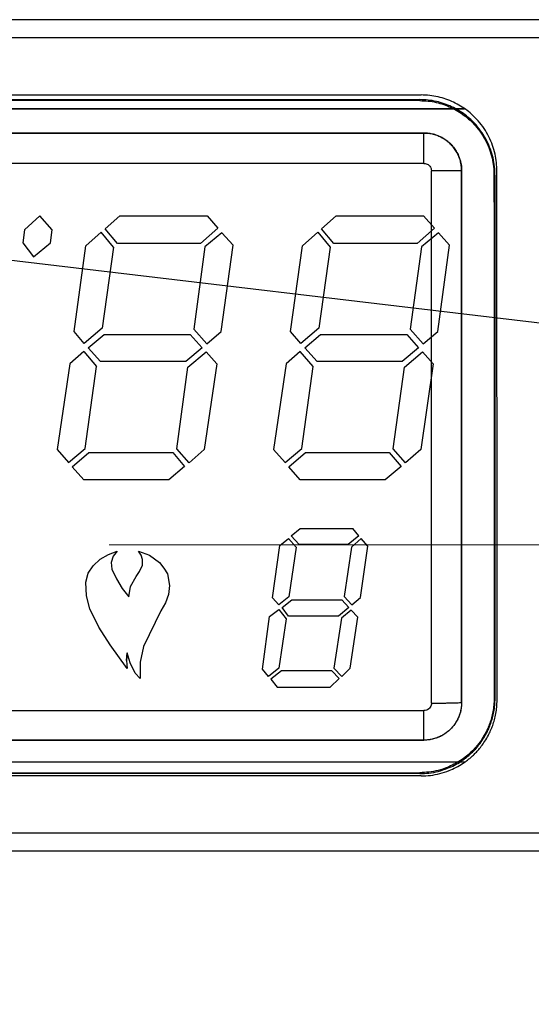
# Model space of a CAD drawing. Header units: millimetres. Extents: x -848 to 77789, y -17557 to 12238.
# Tile 41 of 79: x 71974 to 72035, y -12388 to -12271. Entities that reach past the tile are written whole.
import ezdxf
from ezdxf import colors
from ezdxf.entities.mleader import LeaderData, LeaderLine
from ezdxf.math import Vec2, Vec3

# ---------------------------------------------------------------- set-up
doc = ezdxf.new("R2010")
doc.units = ezdxf.units.MM
doc.layers.add('RR_IWK_opisy_piony', color=7, linetype='Continuous', lineweight=13)
doc.styles.add('Garamond', font='GARA.TTF')

# ---------------------------------------------------------------- blocks, each defined once
blk = doc.blocks.new('A$C661458EC')
at = {"color": 7, "linetype": 'Continuous', "lineweight": 25}
for p, q in [((3.5722, -5.3723), (-3.6694, -5.3723)), ((3.5839, -5.4206), (-3.6811, -5.4206)), ((-2.7661, -5.5715), (2.6689, -5.5715)), ((-2.7626, -5.5839), (2.6654, -5.5839)), ((2.6654, -5.5865), (-2.7626, -5.5865)), ((2.6654, -5.5839), (2.6654, -5.5865)), ((-2.8814, -5.6079), (2.7838, -5.6079)), ((2.7838, -5.6079), (-2.8814, -5.6079)), ((-2.7736, -5.6723), (2.6764, -5.6723)), ((2.6764, -5.6723), (-2.7736, -5.6723)), ((2.6764, -5.6723), (2.6764, -5.6723)), ((2.6764, -5.7526), (-2.7736, -5.7526)), ((2.6964, -7.1812), (2.6964, -5.7726)), ((2.7764, -5.7723), (2.7764, -5.7723)), ((2.7764, -7.1793), (2.7764, -5.7723)), ((2.7764, -5.7723), (2.7764, -7.1792)), ((2.8621, -5.7835), (2.8647, -5.7835)), ((1.6582, -5.8912), (1.6179, -5.9285)), ((1.6909, -5.9285), (1.6582, -5.8912)), ((1.8316, -5.9256), (1.8701, -5.8912)), ((1.8701, -5.8912), (2.1018, -5.8912)), ((2.1018, -5.8912), (2.1304, -5.9239)), ((2.4054, -5.9256), (2.4439, -5.8912)), ((2.4439, -5.8912), (2.6756, -5.8912)), ((2.6756, -5.8912), (2.7042, -5.9239)), ((1.6179, -5.9285), (1.6133, -5.963)), ((1.6868, -5.963), (1.6909, -5.9285)), ((1.7808, -5.9706), (1.8211, -5.9344)), ((1.8538, -5.9747), (1.8211, -5.9344)), ((1.8643, -5.9647), (1.8316, -5.9256)), ((2.1304, -5.9239), (2.0843, -5.9647)), ((2.1409, -5.9361), (2.096, -5.9735)), ((2.1409, -5.9361), (2.1707, -5.9688)), ((2.3546, -5.9706), (2.3949, -5.9344)), ((2.3949, -5.9344), (2.4276, -5.9747)), ((2.4381, -5.9647), (2.4054, -5.9256)), ((2.7042, -5.9239), (2.6581, -5.9647)), ((2.7148, -5.9361), (2.6698, -5.9735)), ((2.7445, -5.9688), (2.7148, -5.9361)), ((1.6133, -5.963), (1.6419, -6.0003)), ((1.6419, -6.0003), (1.6868, -5.963)), ((2.0843, -5.9647), (1.8643, -5.9647)), ((2.6581, -5.9647), (2.4381, -5.9647)), ((1.7493, -6.1976), (1.7808, -5.9706)), ((1.8538, -5.9747), (1.824, -6.1889)), ((2.096, -5.9735), (2.0662, -6.1918)), ((2.1392, -6.1976), (2.1707, -5.9688)), ((2.3231, -6.1976), (2.3546, -5.9706)), ((2.4276, -5.9747), (2.3978, -6.1889)), ((2.6698, -5.9735), (2.64, -6.1918)), ((2.713, -6.1976), (2.7445, -5.9688)), ((1.7761, -6.2292), (1.7493, -6.1976)), ((1.824, -6.1889), (1.7761, -6.2292)), ((2.0662, -6.1918), (2.1007, -6.2303)), ((2.1007, -6.2303), (2.1392, -6.1976)), ((2.3499, -6.2292), (2.3231, -6.1976)), ((2.3978, -6.1889), (2.3499, -6.2292)), ((2.64, -6.1918), (2.6745, -6.2303)), ((2.6745, -6.2303), (2.713, -6.1976)), ((1.7866, -6.2408), (1.8287, -6.2052)), ((1.8287, -6.2052), (2.0569, -6.2052)), ((2.0569, -6.2052), (2.0884, -6.2408)), ((2.3604, -6.2408), (2.4025, -6.2052)), ((2.4025, -6.2052), (2.6307, -6.2052)), ((2.6307, -6.2052), (2.6622, -6.2408)), ((1.7749, -6.2502), (1.7376, -6.2829)), ((1.7749, -6.2502), (1.8088, -6.2905)), ((1.8193, -6.277), (1.7866, -6.2408)), ((2.0884, -6.2408), (2.0452, -6.277)), ((2.0511, -6.2916), (2.0989, -6.2514)), ((2.0989, -6.2514), (2.1275, -6.2829)), ((2.3488, -6.2502), (2.3114, -6.2829)), ((2.3832, -6.2905), (2.3488, -6.2502)), ((2.3931, -6.277), (2.3604, -6.2408)), ((2.6622, -6.2408), (2.619, -6.277)), ((2.6249, -6.2916), (2.6727, -6.2514)), ((2.6727, -6.2514), (2.7013, -6.2829)), ((2.0452, -6.277), (1.8193, -6.277)), ((2.619, -6.277), (2.3931, -6.277)), ((1.7376, -6.2829), (1.7043, -6.5099)), ((1.779, -6.507), (1.8088, -6.2905)), ((2.0213, -6.5082), (2.0511, -6.2916)), ((2.1275, -6.2829), (2.0942, -6.5099)), ((2.3114, -6.2829), (2.2781, -6.5099)), ((2.3528, -6.507), (2.3832, -6.2905)), ((2.5951, -6.5082), (2.6249, -6.2916)), ((2.7013, -6.2829), (2.6681, -6.5099)), ((1.7043, -6.5099), (1.7341, -6.5444)), ((1.7341, -6.5444), (1.779, -6.507)), ((2.054, -6.5456), (2.0213, -6.5082)), ((2.0942, -6.5099), (2.054, -6.5456)), ((2.2781, -6.5099), (2.3085, -6.5444)), ((2.3085, -6.5444), (2.3528, -6.507)), ((2.6278, -6.5456), (2.5951, -6.5082)), ((2.6681, -6.5099), (2.6278, -6.5456)), ((1.7446, -6.5561), (1.7884, -6.5175)), ((1.7884, -6.5175), (2.0108, -6.5175)), ((2.0108, -6.5175), (2.0423, -6.5549)), ((2.3184, -6.5561), (2.3622, -6.5175)), ((2.3622, -6.5175), (2.5846, -6.5175)), ((2.5846, -6.5175), (2.6161, -6.5549)), ((1.7749, -6.5905), (1.7446, -6.5561)), ((2.0423, -6.5549), (2.0003, -6.5905)), ((2.3488, -6.5905), (2.3184, -6.5561)), ((2.6161, -6.5549), (2.5741, -6.5905)), ((2.0003, -6.5905), (1.7749, -6.5905)), ((2.5741, -6.5905), (2.3488, -6.5905)), ((2.3248, -6.7388), (2.3488, -6.7189)), ((2.3488, -6.7189), (2.4877, -6.7189)), ((2.504, -6.7388), (2.4877, -6.7189)), ((2.2945, -6.7639), (2.3172, -6.7458)), ((2.3172, -6.7458), (2.3382, -6.7685)), ((2.3458, -6.761), (2.3248, -6.7388)), ((2.504, -6.7388), (2.4754, -6.761)), ((2.5099, -6.7458), (2.4848, -6.7685)), ((2.528, -6.7656), (2.5099, -6.7458)), ((2.2752, -6.9028), (2.2945, -6.7639)), ((2.3382, -6.7685), (2.3184, -6.8999)), ((2.4754, -6.761), (2.3458, -6.761)), ((2.4848, -6.7685), (2.4649, -6.8987)), ((2.5087, -6.9016), (2.528, -6.7656)), ((1.8, -6.8176), (1.8181, -6.8001)), ((1.8181, -6.8001), (1.8403, -6.7878)), ((1.8403, -6.7878), (1.8631, -6.779)), ((1.8526, -6.7925), (1.8479, -6.8088)), ((1.8631, -6.779), (1.8526, -6.7925)), ((1.9273, -6.7896), (1.9197, -6.779)), ((1.9197, -6.779), (1.9495, -6.7896)), ((1.9302, -6.8012), (1.9273, -6.7896)), ((1.9302, -6.8164), (1.9302, -6.8012)), ((1.9495, -6.7896), (1.9752, -6.8088)), ((1.7866, -6.8374), (1.8, -6.8176)), ((1.8479, -6.8088), (1.8497, -6.8269)), ((1.8497, -6.8269), (1.8613, -6.852)), ((1.9226, -6.8328), (1.9302, -6.8164)), ((1.9752, -6.8088), (1.9868, -6.824)), ((1.9868, -6.824), (1.9967, -6.8393)), ((1.7808, -6.8614), (1.7866, -6.8374)), ((1.8613, -6.852), (1.8765, -6.8777)), ((1.8987, -6.873), (1.9139, -6.8462)), ((1.9139, -6.8462), (1.9226, -6.8328)), ((1.9967, -6.8393), (2.002, -6.8701)), ((1.782, -6.897), (1.7808, -6.8614)), ((1.8765, -6.8777), (1.894, -6.8999)), ((1.894, -6.8999), (1.8987, -6.873)), ((2.002, -6.8701), (1.9991, -6.894)), ((1.7913, -6.9314), (1.782, -6.897)), ((1.9991, -6.894), (1.9915, -6.9162)), ((2.2921, -6.921), (2.2752, -6.9028)), ((2.3184, -6.8999), (2.2921, -6.921)), ((2.4649, -6.8987), (2.485, -6.9214)), ((2.485, -6.9214), (2.5087, -6.9016)), ((1.8152, -6.9804), (1.7913, -6.9314)), ((1.9915, -6.9162), (1.9793, -6.9372)), ((2.3009, -6.9285), (2.326, -6.9075)), ((2.3172, -6.9507), (2.3009, -6.9285)), ((2.326, -6.9075), (2.4591, -6.9075)), ((2.4772, -6.9285), (2.4503, -6.9507)), ((2.4591, -6.9075), (2.4772, -6.9285)), ((1.9793, -6.9372), (1.9331, -7.0312)), ((2.2484, -7.0913), (2.2676, -6.9524)), ((2.2676, -6.9524), (2.2915, -6.9338)), ((2.2915, -6.9338), (2.3114, -6.9583)), ((2.3114, -6.9583), (2.2916, -7.0884)), ((2.4503, -6.9507), (2.3172, -6.9507)), ((2.4579, -6.9565), (2.4381, -7.0884)), ((2.484, -6.9353), (2.4579, -6.9565)), ((2.4813, -7.0884), (2.5011, -6.9536)), ((2.484, -6.9353), (2.5011, -6.9536)), ((1.845, -7.0271), (1.8152, -6.9804)), ((1.8899, -7.0896), (1.845, -7.0271)), ((1.9331, -7.0312), (1.9244, -7.0732)), ((1.8899, -7.0481), (1.8882, -7.0686)), ((1.8882, -7.0686), (1.8899, -7.0481)), ((1.8975, -7.075), (1.8899, -7.0481)), ((1.8882, -7.0686), (1.8899, -7.0896)), ((1.911, -7.1019), (1.8975, -7.075)), ((1.9244, -7.0732), (1.9244, -7.1164)), ((2.2916, -7.0884), (2.2647, -7.1106)), ((2.4381, -7.0884), (2.4591, -7.1106)), ((2.4591, -7.1106), (2.4813, -7.0884)), ((1.9244, -7.1164), (1.911, -7.1019)), ((2.2647, -7.1106), (2.2484, -7.0913)), ((2.2991, -7.0954), (2.2711, -7.1182)), ((2.4322, -7.0954), (2.2991, -7.0954)), ((2.4515, -7.1164), (2.4322, -7.0954)), ((2.2711, -7.1182), (2.2875, -7.1392)), ((2.2875, -7.1392), (2.4276, -7.1392)), ((2.4276, -7.1392), (2.4515, -7.1164)), ((2.7764, -7.1793), (2.7764, -7.1792)), ((2.8651, -7.1685), (2.8624, -7.1685)), ((-2.7736, -7.2012), (2.6764, -7.2012)), ((2.6764, -7.2793), (-2.7736, -7.2793)), ((-2.7736, -7.2793), (2.6764, -7.2793)), ((2.6764, -7.2793), (2.6764, -7.2793)), ((2.784, -7.3379), (-2.8809, -7.3379)), ((2.6689, -7.374), (-2.7661, -7.374)), ((-2.7626, -7.3654), (2.6654, -7.3654)), ((2.6654, -7.368), (-2.7626, -7.368)), ((2.6654, -7.3654), (2.6654, -7.368)), ((-3.5981, -7.5242), (3.5009, -7.5242)), ((3.4854, -7.5733), (-3.5826, -7.5733))]:
    blk.add_line(p, q, dxfattribs=at)
for points, knots in [([(2.8699, -5.7729), (2.8697, -5.7654), (2.8692, -5.7503), (2.8653, -5.7275), (2.8586, -5.7046), (2.849, -5.682), (2.8362, -5.6601), (2.8217, -5.6413), (2.8064, -5.6254), (2.7908, -5.6122), (2.7736, -5.6005), (2.7549, -5.5904), (2.7349, -5.5822), (2.7137, -5.5762), (2.6916, -5.5722), (2.6765, -5.5717), (2.6689, -5.5715)], [0, 0, 0, 0, 0.0706746, 0.1436484, 0.2189213, 0.2964931, 0.3763636, 0.4585324, 0.5216875, 0.5861364, 0.6518793, 0.718916, 0.7872464, 0.8568706, 0.9277885, 1, 1, 1, 1]), ([(2.8647, -5.7835), (2.8645, -5.776), (2.864, -5.7608), (2.8599, -5.7379), (2.8532, -5.7151), (2.8435, -5.6925), (2.8307, -5.6709), (2.8162, -5.6522), (2.8009, -5.6365), (2.7854, -5.6236), (2.7684, -5.6121), (2.7499, -5.6023), (2.7302, -5.5943), (2.7093, -5.5884), (2.6876, -5.5846), (2.6728, -5.5841), (2.6654, -5.5839)], [0, 0, 0, 0, 0.0717814, 0.1456608, 0.221638, 0.2997128, 0.379885, 0.4621545, 0.525253, 0.5895321, 0.654992, 0.7216324, 0.7894535, 0.8584551, 0.9286373, 1, 1, 1, 1]), ([(2.6654, -5.5865), (2.6727, -5.5867), (2.6872, -5.5872), (2.7086, -5.5909), (2.7291, -5.5967), (2.7485, -5.6045), (2.7667, -5.6142), (2.7835, -5.6255), (2.7988, -5.6382), (2.814, -5.6536), (2.8283, -5.672), (2.841, -5.6934), (2.8507, -5.7157), (2.8573, -5.7383), (2.8614, -5.761), (2.8619, -5.7761), (2.8621, -5.7835)], [0, 0, 0, 0, 0.071047, 0.140955, 0.209725, 0.277356, 0.343849, 0.409203, 0.473419, 0.536497, 0.618804, 0.699088, 0.77735, 0.85359, 0.927806, 1, 1, 1, 1]), ([(2.6764, -5.6723), (2.6805, -5.6724), (2.6888, -5.6727), (2.7012, -5.6751), (2.7133, -5.679), (2.7249, -5.6845), (2.7358, -5.6914), (2.7458, -5.6998), (2.7547, -5.7096), (2.7623, -5.7205), (2.7679, -5.7314), (2.7718, -5.7419), (2.7744, -5.7518), (2.7761, -5.7619), (2.7763, -5.7688), (2.7764, -5.7723)], [0, 0, 0, 0, 0.079111, 0.158988, 0.239632, 0.321042, 0.403218, 0.486161, 0.56987, 0.654346, 0.739588, 0.804044, 0.868931, 0.93425, 1, 1, 1, 1]), ([(2.6764, -5.7526), (2.6783, -5.7527), (2.6822, -5.7531), (2.6876, -5.7557), (2.6922, -5.7599), (2.6957, -5.7657), (2.6961, -5.7703), (2.6964, -5.7726)], [0, 0, 0, 0, 0.1873359, 0.3737278, 0.5602378, 0.7800646, 1, 1, 1, 1]), ([(2.8624, -7.1685), (2.8623, -7.1746), (2.8619, -7.1866), (2.8595, -7.2038), (2.8558, -7.2198), (2.8512, -7.2345), (2.8459, -7.2479), (2.8398, -7.2603), (2.8332, -7.2718), (2.8263, -7.2823), (2.8208, -7.2896), (2.817, -7.2942), (2.8148, -7.2968), (2.8127, -7.2993), (2.8106, -7.3015), (2.8086, -7.3037), (2.8067, -7.3057), (2.8006, -7.3119), (2.7898, -7.3216), (2.7734, -7.3335), (2.7563, -7.3435), (2.7366, -7.3525), (2.7144, -7.3597), (2.6899, -7.3645), (2.6735, -7.3651), (2.6654, -7.3654)], [0, 0, 0, 0, 0.05947, 0.1157, 0.16869, 0.218439, 0.264946, 0.308212, 0.352817, 0.393355, 0.429824, 0.441189, 0.452094, 0.462536, 0.472517, 0.482036, 0.491094, 0.49969, 0.566121, 0.631442, 0.695654, 0.758756, 0.841141, 0.921556, 1, 1, 1, 1]), ([(2.6654, -7.368), (2.6735, -7.3677), (2.6901, -7.3671), (2.7149, -7.3623), (2.7374, -7.355), (2.7574, -7.3459), (2.7704, -7.3383), (2.7788, -7.3327), (2.7829, -7.3297), (2.7871, -7.3267), (2.7911, -7.3235), (2.7951, -7.3201), (2.799, -7.3167), (2.8029, -7.3132), (2.8082, -7.308), (2.8152, -7.3005), (2.8241, -7.2898), (2.8335, -7.2765), (2.8416, -7.2627), (2.8484, -7.2487), (2.8537, -7.2352), (2.8584, -7.2203), (2.8621, -7.2041), (2.8646, -7.1867), (2.8649, -7.1747), (2.8651, -7.1685)], [0, 0, 0, 0, 0.078216, 0.158493, 0.24083, 0.303954, 0.368239, 0.384498, 0.40083, 0.417234, 0.433711, 0.45026, 0.466882, 0.483577, 0.500344, 0.537636, 0.582118, 0.63379, 0.692649, 0.73589, 0.782325, 0.831955, 0.884777, 0.940793, 1, 1, 1, 1]), ([(2.6689, -7.374), (2.6771, -7.3737), (2.6938, -7.3732), (2.7188, -7.3683), (2.7415, -7.361), (2.7617, -7.3518), (2.7748, -7.3441), (2.7832, -7.3384), (2.7874, -7.3355), (2.7916, -7.3324), (2.7957, -7.3291), (2.7997, -7.3258), (2.8037, -7.3223), (2.8075, -7.3187), (2.8129, -7.3135), (2.82, -7.3059), (2.829, -7.2951), (2.8385, -7.2817), (2.8467, -7.2677), (2.8535, -7.2536), (2.8589, -7.24), (2.8636, -7.2251), (2.8672, -7.2088), (2.8698, -7.1913), (2.8701, -7.1792), (2.8703, -7.173)], [0, 0, 0, 0, 0.07825, 0.15856, 0.240931, 0.304082, 0.368393, 0.384658, 0.400996, 0.417407, 0.433891, 0.450446, 0.467075, 0.483776, 0.50055, 0.538036, 0.58265, 0.63439, 0.693255, 0.736464, 0.782841, 0.832383, 0.885091, 0.940963, 1, 1, 1, 1]), ([(2.7764, -7.1792), (2.7762, -7.1837), (2.7759, -7.1922), (2.7734, -7.2042), (2.77, -7.215), (2.7663, -7.2232), (2.763, -7.2293), (2.7603, -7.2337), (2.7576, -7.2377), (2.7549, -7.2413), (2.7522, -7.2445), (2.7496, -7.2474), (2.7455, -7.2516), (2.7395, -7.2571), (2.7311, -7.2631), (2.7224, -7.2682), (2.7124, -7.2728), (2.7011, -7.2764), (2.6887, -7.2788), (2.6805, -7.2791), (2.6764, -7.2793)], [0, 0, 0, 0, 0.084298, 0.162374, 0.234227, 0.299856, 0.334572, 0.367253, 0.397898, 0.426509, 0.453086, 0.477626, 0.500132, 0.566835, 0.632334, 0.69663, 0.759723, 0.84195, 0.922043, 1, 1, 1, 1]), ([(2.6964, -7.1812), (2.6962, -7.1832), (2.6959, -7.1871), (2.6932, -7.1925), (2.6891, -7.1971), (2.6833, -7.2005), (2.6787, -7.201), (2.6764, -7.2012)], [0, 0, 0, 0, 0.187542, 0.374072, 0.560604, 0.780302, 1, 1, 1, 1])]:
    blk.add_open_spline(points, degree=3, knots=knots, dxfattribs=at)
for points in [[(2.6764, -5.7526), (2.6764, -5.7473), (2.6764, -5.7368), (2.6764, -5.7217), (2.6764, -5.7077), (2.6764, -5.6954), (2.6764, -5.6854), (2.6764, -5.6779), (2.6764, -5.6732), (2.6764, -5.6726), (2.6764, -5.6723)], [(2.7764, -5.7723), (2.7762, -5.7679), (2.7759, -5.7592), (2.7732, -5.7463), (2.769, -5.7339), (2.7632, -5.7221), (2.7559, -5.7112), (2.7473, -5.7013), (2.7374, -5.6927), (2.7265, -5.6854), (2.7147, -5.6796), (2.7023, -5.6754), (2.6895, -5.6728), (2.6807, -5.6724), (2.6764, -5.6723)], [(2.7764, -5.7723), (2.7761, -5.7723), (2.7755, -5.7723), (2.7707, -5.7724), (2.7633, -5.7724), (2.7533, -5.7725), (2.7411, -5.7725), (2.7272, -5.7726), (2.7121, -5.7726), (2.7016, -5.7726), (2.6964, -5.7726)], [(2.8621, -5.7835), (2.8622, -5.9374), (2.8622, -6.2452), (2.8623, -6.7069), (2.8624, -7.0146), (2.8624, -7.1685)], [(2.865, -7.1685), (2.865, -7.0146), (2.8649, -6.7069), (2.8648, -6.2452), (2.8648, -5.9374), (2.8648, -5.7835)], [(2.8702, -7.173), (2.8702, -7.0174), (2.8701, -6.7063), (2.8701, -6.2396), (2.87, -5.9285), (2.87, -5.7729)], [(2.7764, -7.1793), (2.7762, -7.1836), (2.7759, -7.1923), (2.7732, -7.2052), (2.769, -7.2176), (2.7632, -7.2294), (2.7559, -7.2403), (2.7473, -7.2502), (2.7374, -7.2588), (2.7265, -7.2661), (2.7147, -7.2719), (2.7023, -7.2761), (2.6895, -7.2788), (2.6807, -7.2791), (2.6764, -7.2793)], [(2.6964, -7.1812), (2.7016, -7.1812), (2.7121, -7.1812), (2.7272, -7.1811), (2.7411, -7.1809), (2.7533, -7.1806), (2.7633, -7.1804), (2.7707, -7.18), (2.7755, -7.1796), (2.7761, -7.1794), (2.7764, -7.1793)], [(2.6764, -7.2793), (2.6764, -7.279), (2.6764, -7.2784), (2.6764, -7.2738), (2.6764, -7.2666), (2.6764, -7.2569), (2.6764, -7.245), (2.6764, -7.2314), (2.6764, -7.2167), (2.6764, -7.2064), (2.6764, -7.2012)]]:
    blk.add_open_spline(points, degree=3, dxfattribs=at)
blk = doc.blocks.new('_None')

msp = doc.modelspace()

# ---------------------------------------------------------------- linework, layer by layer
at = {"color": 7, "linetype": 'Continuous', "lineweight": 0}
msp.add_line((72337.5, -12333.49), (71985.1, -12333.49), dxfattribs=at)

# ---------------------------------------------------------------- block references
at = {"lineweight": 0, "xscale": 45, "yscale": 45, "zscale": 45}
msp.add_blockref('A$C661458EC', (71902.19, -12029.19), dxfattribs=at)

# ---------------------------------------------------------------- next in the draw order: leaders
at = {"layer": 'RR_IWK_opisy_piony'}
ml = msp.add_multileader_mtext('Standard', dxfattribs=at)
ml.set_content('Zestawy ciepłomierzowe\\P- zawór kulowy DN15/DN20\\P- filtr siatkowy DN15/DN20\\P- ciepłomierz {\\A1;q{\\H0.7x;nom}=0,6 m{\\H0.7x;\\S3^ ;}/h DN15}\\P- zawór kulowy DN15/DN20\\P', color=256, style='Garamond')
ml.set_leader_properties()
ml.set_arrow_properties(name='NONE')
ml.build(insert=Vec2(0, 0))
ml.multileader.update_dxf_attribs({"text_left_attachment_type": 2, "text_right_attachment_type": 2, "dogleg_length": 0, "arrow_head_size": 0.18})
ctx = ml.context
ctx.base_point, ctx.char_height, ctx.arrow_head_size, ctx.landing_gap_size, ctx.plane_origin = Vec3(72890.1, -11459.83), 200, 0.18, 25, Vec3(97310.05, 87237.63)
ctx.left_attachment, ctx.right_attachment = 2, 2
notes = []
notes.append((ctx, [(1, (1, 1, 0), (72890.1, -11460), (1, 0), 0, [(0, [(72366.06, -12346.01), (71897.53, -12290.67), (71464.8, -12192.36)], 0, [])])]))
ctx.mtext.insert = Vec3(72915.1, -10630.57)
ctx.mtext.has_bg_fill, ctx.mtext.bg_color, ctx.mtext.bg_scale_factor, ctx.mtext.bg_transparency, ctx.mtext.use_window_bg_color = 1, -1027028792, 1, 0, 1
for ctx, leaders in notes:
    for number, flags, end, landing, length, lines in leaders:
        leader = LeaderData()
        leader.index, (leader.has_last_leader_line, leader.has_dogleg_vector, leader.attachment_direction) = number, flags
        leader.last_leader_point, leader.dogleg_vector, leader.dogleg_length = Vec3(end), Vec3(landing), length
        for number, points, colour, breaks in lines:
            line = LeaderLine()
            line.index, line.vertices, line.color, line.breaks = number, Vec3.list(points), colors.encode_raw_color(colour), breaks
            leader.lines.append(line)
        ctx.leaders.append(leader)

doc.saveas('drawing.dxf')
